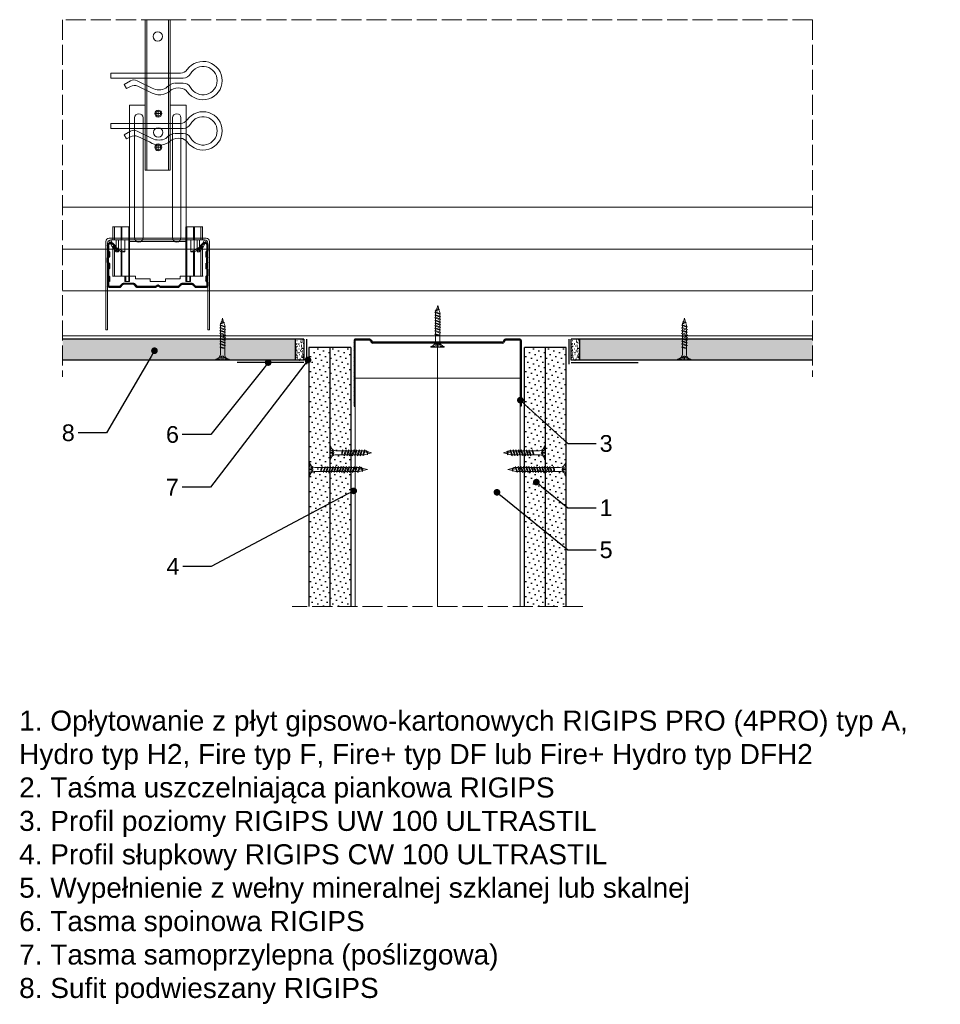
# Model space of a CAD drawing. Header units: millimetres. Extents: x -433 to 2665, y 556 to 2052.
# Tile 5 of 6: x 2113 to 2664, y 556 to 1146. Entities that reach past the tile are written whole.
import ezdxf
from ezdxf import colors
from ezdxf.entities.mleader import LeaderData, LeaderLine
from ezdxf.math import Vec2, Vec3

# ---------------------------------------------------------------- set-up
doc = ezdxf.new("R2010")
doc.units = ezdxf.units.MM
doc.linetypes.add('ACAD_ISO02W100', pattern=[15, 12, -3])
for name, color, linetype, lineweight in [('_ISOVER WELNA', 7, 'BATTING', 9), ('_RIGIPS AKCESORIA', 7, 'Continuous', 18), ('_RIGIPS G-K', 7, 'Continuous', 25), ('_RIGIPS PROFIL', 7, 'Continuous', 18), ('KRESKOWANIE', 7, 'Continuous', 9), ('PRZERYWANA', 7, 'ACAD_ISO02W100', 9)]:
    doc.layers.add(name, color=color, linetype=linetype, lineweight=lineweight)
doc.styles.get("Standard").update_dxf_attribs({"font": 'arial.ttf'})
doc.linetypes.add('BATTING', pattern='A,0.00254,-2.54,[134,ltypeshp.shx,S=2.54,R=0,X=-2.54,Y=0],-5.08,[134,ltypeshp.shx,S=2.54,R=180,X=2.54,Y=0],-2.54', length=10.16254)
pattern_1 = [(225, (59.5176, -61.4716), (1.122532, -3.367596), [0, -3.175])]
pattern_2 = [(225, (188.5176, -61.4716), (1.122532, -3.367596), [0, -3.175])]

# ---------------------------------------------------------------- blocks, each defined once
blk = doc.blocks.new('CD 60 ULTRASTIL')
h = blk.add_hatch()
h.set_pattern_fill('ANSI31', color=256, scale=0.3, style=0)
h.paths.add_polyline_path([(542.88, 684.5, -0.302776), (543.49, 684.5), (544.54, 683.79, 0.148069), (544.85, 683.7), (555.42, 683.7, 0.198912), (555.81, 683.86), (557.38, 685.44, -0.198912), (557.77, 685.6), (563.59, 685.6, -0.198912), (563.98, 685.44), (565.55, 683.86, 0.198912), (565.94, 683.7), (572.18, 683.7, 0.414214), (573.18, 684.7), (573.18, 686.74, 0.198912), (573.02, 687.12), (572.74, 687.4, -0.198912), (572.58, 687.79), (572.58, 689.87, -0.198912), (572.74, 690.26), (573.02, 690.54, 0.198912), (573.18, 690.93), (573.18, 694.47, 0.198912), (573.02, 694.86), (572.74, 695.14, -0.198912), (572.58, 695.53), (572.58, 697.61, -0.198912), (572.74, 698), (573.02, 698.28, 0.198912), (573.18, 698.67), (573.18, 701.47, 0.198912), (573.02, 701.86), (572.74, 702.14, -0.198912), (572.58, 702.53), (572.58, 704.61, -0.198912), (572.74, 705), (573.02, 705.28, 0.198912), (573.18, 705.67), (573.18, 708.9, 0.666128), (570.12, 710.18), (568.55, 708.63), (568.93, 708.24), (570.5, 709.79, -0.666128), (572.63, 708.9), (572.63, 705.9, -0.198912), (572.47, 705.51), (572.19, 705.23, 0.198912), (572.03, 704.84), (572.03, 702.3, 0.198912), (572.19, 701.91), (572.47, 701.63, -0.198912), (572.63, 701.25), (572.63, 698.9, -0.198912), (572.47, 698.51), (572.19, 698.23, 0.198912), (572.03, 697.84), (572.03, 695.3, 0.198912), (572.19, 694.91), (572.47, 694.63, -0.198912), (572.63, 694.25), (572.63, 691.16, -0.198912), (572.47, 690.77), (572.19, 690.49, 0.198912), (572.03, 690.1), (572.03, 687.56, 0.198912), (572.19, 687.17), (572.47, 686.9, -0.198912), (572.63, 686.51), (572.63, 684.7, -0.414214), (572.18, 684.25), (566.17, 684.25, -0.198912), (565.78, 684.41), (564.2, 685.99, 0.198912), (563.82, 686.15), (557.55, 686.15, 0.198912), (557.16, 685.99), (555.58, 684.41, -0.198912), (555.19, 684.25), (545.01, 684.25, -0.148069), (544.71, 684.34), (543.49, 685.16, 0.302776), (542.88, 685.16), (541.65, 684.34, -0.148069), (541.35, 684.25), (531.17, 684.25, -0.198912), (530.78, 684.41), (529.2, 685.99, 0.198912), (528.82, 686.15), (522.55, 686.15, 0.198912), (522.16, 685.99), (520.58, 684.41, -0.198912), (520.19, 684.25), (514.18, 684.25, -0.414214), (513.73, 684.7), (513.73, 686.51, -0.198912), (513.89, 686.9), (514.17, 687.17, 0.198912), (514.33, 687.56), (514.33, 690.1, 0.198912), (514.17, 690.49), (513.89, 690.77, -0.198912), (513.73, 691.16), (513.73, 694.25, -0.198912), (513.89, 694.63), (514.17, 694.91, 0.198912), (514.33, 695.3), (514.33, 697.84, 0.198912), (514.17, 698.23), (513.89, 698.51, -0.198912), (513.73, 698.9), (513.73, 701.25, -0.198912), (513.89, 701.63), (514.17, 701.91, 0.198912), (514.33, 702.3), (514.33, 704.84, 0.198912), (514.17, 705.23), (513.89, 705.51, -0.198912), (513.73, 705.9), (513.73, 708.9, -0.666128), (515.86, 709.79), (517.43, 708.24), (517.81, 708.63), (516.25, 710.18, 0.666128), (513.18, 708.9), (513.18, 705.67, 0.198912), (513.34, 705.28), (513.62, 705, -0.198912), (513.78, 704.61), (513.78, 702.53, -0.198912), (513.62, 702.14), (513.34, 701.86, 0.198912), (513.18, 701.47), (513.18, 698.67, 0.198912), (513.34, 698.28), (513.62, 698, -0.198912), (513.78, 697.61), (513.78, 695.53, -0.198912), (513.62, 695.14), (513.34, 694.86, 0.198912), (513.18, 694.47), (513.18, 690.93, 0.198912), (513.34, 690.54), (513.62, 690.26, -0.198912), (513.78, 689.87), (513.78, 687.79, -0.198912), (513.62, 687.4), (513.34, 687.12, 0.198912), (513.18, 686.74), (513.18, 684.7, 0.414214), (514.18, 683.7), (520.42, 683.7, 0.198912), (520.81, 683.86), (522.38, 685.44, -0.198912), (522.77, 685.6), (528.59, 685.6, -0.198912), (528.98, 685.44), (530.55, 683.86, 0.198912), (530.94, 683.7), (541.51, 683.7, 0.148069), (541.82, 683.79)])
for p, q in [((513.18, 708.9), (513.18, 705.67)), ((513.73, 708.9), (513.73, 705.9)), ((515.86, 709.79), (517.43, 708.24)), ((516.25, 710.18), (517.81, 708.63)), ((517.43, 708.24), (517.81, 708.63)), ((570.12, 710.18), (568.55, 708.63)), ((568.93, 708.24), (568.55, 708.63)), ((570.5, 709.79), (568.93, 708.24)), ((572.63, 708.9), (572.63, 705.9)), ((573.18, 708.9), (573.18, 705.67)), ((513.18, 698.67), (513.18, 701.47)), ((513.34, 705.28), (513.62, 705)), ((513.34, 701.86), (513.62, 702.14)), ((513.78, 704.61), (513.78, 702.53)), ((513.89, 705.51), (514.17, 705.23)), ((513.89, 701.63), (514.17, 701.91)), ((514.33, 704.84), (514.33, 702.3)), ((572.03, 704.84), (572.03, 702.3)), ((572.47, 705.51), (572.19, 705.23)), ((572.47, 701.63), (572.19, 701.91)), ((572.58, 704.61), (572.58, 702.53)), ((573.02, 705.28), (572.74, 705)), ((573.02, 701.86), (572.74, 702.14)), ((573.18, 698.67), (573.18, 701.47)), ((513.34, 698.28), (513.62, 698)), ((513.73, 698.9), (513.73, 701.25)), ((513.78, 697.61), (513.78, 695.53)), ((513.89, 698.51), (514.17, 698.23)), ((514.33, 697.84), (514.33, 695.3)), ((572.03, 697.84), (572.03, 695.3)), ((572.47, 698.51), (572.19, 698.23)), ((572.58, 697.61), (572.58, 695.53)), ((572.63, 698.9), (572.63, 701.25)), ((573.02, 698.28), (572.74, 698)), ((513.18, 694.47), (513.18, 690.93)), ((513.34, 694.86), (513.62, 695.14)), ((513.34, 690.54), (513.62, 690.26)), ((513.73, 694.25), (513.73, 691.16)), ((513.78, 689.87), (513.78, 687.79)), ((513.89, 694.63), (514.17, 694.91)), ((513.89, 690.77), (514.17, 690.49)), ((514.33, 690.1), (514.33, 687.56)), ((572.03, 690.1), (572.03, 687.56)), ((572.47, 694.63), (572.19, 694.91)), ((572.47, 690.77), (572.19, 690.49)), ((572.58, 689.87), (572.58, 687.79)), ((572.63, 694.25), (572.63, 691.16)), ((573.02, 694.86), (572.74, 695.14)), ((573.02, 690.54), (572.74, 690.26)), ((573.18, 694.47), (573.18, 690.93)), ((513.18, 686.74), (513.18, 684.7)), ((513.34, 687.12), (513.62, 687.4)), ((513.73, 686.51), (513.73, 684.7)), ((513.89, 686.9), (514.17, 687.17)), ((514.18, 684.25), (520.19, 684.25)), ((520.58, 684.41), (522.16, 685.99)), ((520.81, 683.86), (522.38, 685.44)), ((522.55, 686.15), (528.82, 686.15)), ((528.59, 685.6), (522.77, 685.6)), ((530.55, 683.86), (528.98, 685.44)), ((530.78, 684.41), (529.2, 685.99)), ((531.17, 684.25), (541.35, 684.25)), ((541.65, 684.34), (542.88, 685.16)), ((541.82, 683.79), (542.88, 684.5)), ((544.71, 684.34), (543.49, 685.16)), ((544.54, 683.79), (543.49, 684.5)), ((545.01, 684.25), (555.19, 684.25)), ((555.58, 684.41), (557.16, 685.99)), ((555.81, 683.86), (557.38, 685.44)), ((557.55, 686.15), (563.82, 686.15)), ((557.77, 685.6), (563.59, 685.6)), ((565.55, 683.86), (563.98, 685.44)), ((565.78, 684.41), (564.2, 685.99)), ((566.17, 684.25), (572.18, 684.25)), ((572.47, 686.9), (572.19, 687.17)), ((572.63, 686.51), (572.63, 684.7)), ((573.02, 687.12), (572.74, 687.4)), ((573.18, 686.74), (573.18, 684.7)), ((514.18, 683.7), (520.42, 683.7)), ((530.94, 683.7), (541.51, 683.7)), ((544.85, 683.7), (555.42, 683.7)), ((565.94, 683.7), (572.18, 683.7))]:
    blk.add_line(p, q)
for centre, radius, start, end in [((514.98, 708.9), 1.8, 45.32514, 180), ((514.98, 708.9), 1.25, 45.32514, 180), ((571.38, 708.9), 1.8, 360, 134.67486), ((571.38, 708.9), 1.25, 360, 134.67486), ((513.73, 705.67), 0.55, 180, 225), ((513.73, 701.47), 0.55, 135, 180), ((513.23, 704.61), 0.55, 0, 45), ((513.23, 702.53), 0.55, 315, 0), ((514.28, 705.9), 0.55, 180, 225), ((514.28, 701.25), 0.55, 135, 180), ((513.78, 704.84), 0.55, 0, 45), ((513.78, 702.3), 0.55, 315, 0), ((572.58, 704.84), 0.55, 135, 180), ((572.58, 702.3), 0.55, 180, 225), ((572.08, 705.9), 0.55, 315, 0), ((572.08, 701.25), 0.55, 0, 45), ((573.13, 704.61), 0.55, 135, 180), ((573.13, 702.53), 0.55, 180, 225), ((572.63, 705.67), 0.55, 315, 0), ((572.63, 701.47), 0.55, 0, 45), ((513.73, 698.67), 0.55, 180, 225), ((513.23, 697.61), 0.55, 360, 45), ((514.28, 698.9), 0.55, 180, 225), ((513.78, 697.84), 0.55, 0, 45), ((572.58, 697.84), 0.55, 135, 180), ((572.08, 698.9), 0.55, 315, 0), ((573.13, 697.61), 0.55, 135, 180), ((572.63, 698.67), 0.55, 315, 0), ((513.73, 694.47), 0.55, 135, 180), ((513.73, 690.93), 0.55, 180, 225), ((513.23, 695.53), 0.55, 315, 0), ((513.23, 689.87), 0.55, 0, 45), ((514.28, 694.25), 0.55, 135, 180), ((514.28, 691.16), 0.55, 180, 225), ((513.78, 695.3), 0.55, 315, 0), ((513.78, 690.1), 0.55, 360, 45), ((572.58, 695.3), 0.55, 180, 225), ((572.58, 690.1), 0.55, 135, 180), ((572.08, 694.25), 0.55, 0, 45), ((572.08, 691.16), 0.55, 315, 0), ((573.13, 695.53), 0.55, 180, 225), ((573.13, 689.87), 0.55, 135, 180), ((572.63, 694.47), 0.55, 0, 45), ((572.63, 690.93), 0.55, 315, 0), ((513.73, 686.74), 0.55, 135, 180), ((514.18, 684.7), 1, 180, 270), ((513.23, 687.79), 0.55, 315, 0), ((514.28, 686.51), 0.55, 135, 180), ((514.18, 684.7), 0.45, 180, 270), ((513.78, 687.56), 0.55, 315, 360), ((520.19, 684.8), 0.55, 270, 315), ((520.42, 684.25), 0.55, 270, 315), ((522.55, 685.6), 0.55, 90, 135), ((522.77, 685.05), 0.55, 90, 135), ((528.59, 685.05), 0.55, 45, 90), ((528.82, 685.6), 0.55, 45, 90), ((530.94, 684.25), 0.55, 225, 270), ((531.17, 684.8), 0.55, 225, 270), ((541.35, 684.8), 0.55, 270, 303.69007), ((541.51, 684.25), 0.55, 270, 303.69007), ((543.18, 684.7), 0.55, 56.30993, 123.69007), ((543.18, 684.04), 0.55, 56.30993, 123.69007), ((544.85, 684.25), 0.55, 236.30993, 270), ((545.01, 684.8), 0.55, 236.30993, 270), ((555.19, 684.8), 0.55, 270, 315), ((555.42, 684.25), 0.55, 270, 315), ((557.55, 685.6), 0.55, 90, 135), ((557.77, 685.05), 0.55, 90, 135), ((563.59, 685.05), 0.55, 45, 90), ((563.82, 685.6), 0.55, 45, 90), ((565.94, 684.25), 0.55, 225, 270), ((566.17, 684.8), 0.55, 225, 270), ((572.58, 687.56), 0.55, 180, 225), ((572.18, 684.7), 1, 270, 0), ((572.18, 684.7), 1, 270, 360), ((572.18, 684.7), 0.45, 270, 360), ((572.08, 686.51), 0.55, 360, 45), ((573.13, 687.79), 0.55, 180, 225), ((572.63, 686.74), 0.55, 360, 45)]:
    blk.add_arc(centre, radius, start, end)
blk = doc.blocks.new('wieszak noniuszowy widok')
for p, q in [((367.75, 93.63), (382.75, 93.63)), ((367.75, 3.63), (367.75, 93.63)), ((368.75, 3.63), (368.75, 93.63)), ((381.75, 3.63), (381.75, 93.63)), ((382.75, 3.63), (382.75, 93.63)), ((367.75, 42.47), (358.34, 42.47)), ((358.34, -30.29), (358.34, 42.47)), ((392.15, 42.47), (382.75, 42.47)), ((392.15, 42.47), (392.15, -30.29)), ((392.15, 42.47), (392.15, -30.29)), ((372.87, 37.38), (376.99, 37.38)), ((374.93, 39.42), (374.93, 35.32)), ((361.34, -36.95), (361.34, 34.79)), ((361.34, 34.79), (361.34, -36.95)), ((366.47, 34.79), (366.47, -36.95)), ((366.47, -36.95), (366.47, 34.79)), ((384.02, -36.95), (384.02, 34.79)), ((384.02, 34.79), (384.02, -36.95)), ((389.14, 34.79), (389.14, -36.95)), ((389.14, 34.79), (389.14, -36.95)), ((374.93, 19.27), (374.93, 15.17)), ((372.87, 17.23), (376.99, 17.23)), ((367.75, 3.63), (382.75, 3.63)), ((348.22, -30.29), (358.37, -30.29)), ((348.44, -30.29), (348.44, -38.17)), ((349.43, -30.29), (349.43, -38.17)), ((353.28, -30.29), (353.28, -38.17)), ((353.8, -30.29), (353.8, -38.17)), ((357.85, -30.29), (357.85, -63.08)), ((358.37, -30.29), (358.37, -63.08)), ((392.13, -30.29), (392.13, -63.08)), ((392.15, -30.29), (392.15, -60.01)), ((392.15, -30.29), (392.15, -60.01)), ((402.37, -30.29), (392.16, -30.29)), ((392.64, -30.29), (392.64, -63.08)), ((396.7, -30.29), (396.7, -38.17)), ((397.21, -30.29), (397.21, -38.17)), ((401.07, -30.29), (401.07, -38.17)), ((402.06, -30.29), (402.06, -38.17)), ((348.13, -38.17), (355.47, -38.17)), ((350.32, -38.17), (350.32, -45.34)), ((351.68, -45.34), (351.68, -38.17)), ((353.44, -45.34), (353.44, -38.17)), ((355.47, -38.17), (355.47, -45.34)), ((395.03, -45.34), (395.03, -38.17)), ((395.03, -38.17), (402.39, -38.17)), ((397.05, -38.17), (397.05, -45.34)), ((398.82, -38.17), (398.82, -45.34)), ((400.18, -45.34), (400.18, -38.17)), ((348.11, -42.32), (348.14, -42.29)), ((348.11, -42.37), (348.11, -42.32)), ((348.12, -42.43), (348.11, -42.37)), ((348.15, -42.51), (348.12, -42.43)), ((348.14, -42.29), (348.17, -42.28)), ((348.19, -42.61), (348.15, -42.51)), ((348.17, -42.28), (348.23, -42.28)), ((349.22, -42.28), (348.19, -42.28)), ((348.26, -42.72), (348.19, -42.61)), ((348.23, -42.28), (348.31, -42.3)), ((348.34, -42.84), (348.26, -42.72)), ((348.31, -42.3), (348.41, -42.34)), ((348.45, -43), (348.34, -42.84)), ((348.41, -42.34), (348.53, -42.39)), ((348.44, -42.99), (348.44, -60.01)), ((348.58, -43.18), (348.45, -43)), ((349.57, -43.07), (348.5, -43.07)), ((348.53, -42.39), (348.66, -42.46)), ((348.72, -43.37), (348.58, -43.18)), ((348.66, -42.46), (348.81, -42.54)), ((348.89, -43.59), (348.72, -43.37)), ((348.81, -42.54), (348.96, -42.63)), ((349.08, -43.83), (348.89, -43.59)), ((348.96, -42.63), (349.14, -42.73)), ((349.28, -44.08), (349.08, -43.83)), ((349.15, -42.29), (349.13, -42.32)), ((349.13, -42.32), (349.13, -42.36)), ((349.13, -42.36), (349.14, -42.41)), ((349.14, -42.41), (349.16, -42.47)), ((349.14, -42.73), (349.38, -42.88)), ((349.18, -42.28), (349.15, -42.29)), ((349.16, -42.47), (349.19, -42.54)), ((349.22, -42.28), (349.18, -42.28)), ((349.19, -42.54), (349.24, -42.62)), ((349.28, -42.28), (349.22, -42.28)), ((349.24, -42.62), (349.3, -42.71)), ((349.34, -42.29), (349.28, -42.28)), ((349.49, -44.34), (349.28, -44.08)), ((349.3, -42.71), (349.44, -42.91)), ((349.43, -42.32), (349.34, -42.29)), ((349.38, -42.88), (349.66, -43.05)), ((349.52, -42.35), (349.43, -42.32)), ((349.43, -42.9), (349.43, -60.01)), ((349.44, -42.91), (349.55, -43.05)), ((349.72, -44.62), (349.49, -44.34)), ((349.62, -42.4), (349.52, -42.35)), ((349.55, -43.05), (349.68, -43.2)), ((349.74, -42.46), (349.62, -42.4)), ((349.66, -43.05), (349.96, -43.25)), ((350.92, -43.07), (349.68, -43.07)), ((349.68, -43.2), (349.82, -43.37)), ((350.01, -44.98), (349.72, -44.62)), ((349.88, -42.52), (349.74, -42.46)), ((349.82, -43.37), (349.98, -43.56)), ((350.03, -42.6), (349.88, -42.52)), ((349.96, -43.25), (350.28, -43.46)), ((349.98, -43.56), (350.15, -43.76)), ((350.32, -45.34), (350.01, -44.98)), ((350.2, -42.69), (350.03, -42.6)), ((350.15, -43.76), (350.34, -43.96)), ((350.38, -42.79), (350.2, -42.69)), ((350.28, -43.46), (350.63, -43.68)), ((351.68, -45.34), (350.32, -45.34)), ((350.34, -43.96), (350.54, -44.17)), ((350.58, -42.89), (350.38, -42.79)), ((350.54, -44.17), (350.75, -44.4)), ((350.78, -43), (350.58, -42.89)), ((350.63, -43.68), (350.99, -43.91)), ((350.75, -44.4), (350.97, -44.63)), ((351, -43.12), (350.78, -43)), ((350.97, -44.63), (351.19, -44.86)), ((350.99, -43.91), (351.36, -44.14)), ((351.23, -43.25), (351, -43.12)), ((351.19, -44.86), (351.43, -45.11)), ((351.48, -43.37), (351.23, -43.25)), ((351.36, -44.14), (351.74, -44.37)), ((351.43, -45.11), (351.68, -45.34)), ((351.99, -43.64), (351.48, -43.37)), ((351.74, -44.37), (352.07, -44.57)), ((352.52, -43.92), (351.99, -43.64)), ((352.07, -44.57), (352.41, -44.78)), ((352.41, -44.78), (352.77, -44.98)), ((353.08, -44.19), (352.52, -43.92)), ((352.77, -44.98), (353.14, -45.18)), ((353.43, -44.35), (353.08, -44.19)), ((353.14, -45.18), (353.28, -45.26)), ((353.28, -45.26), (353.36, -45.3)), ((353.28, -45.26), (353.28, -60.01)), ((353.36, -45.3), (353.44, -45.34)), ((353.8, -44.52), (353.43, -44.35)), ((355.47, -45.34), (353.44, -45.34)), ((354.66, -44.92), (353.8, -44.52)), ((353.8, -44.52), (353.8, -60.01)), ((355.47, -45.34), (354.66, -44.92)), ((395.84, -44.92), (395.03, -45.34)), ((395.03, -45.34), (397.05, -45.34)), ((396.7, -44.52), (395.84, -44.92)), ((397.07, -44.35), (396.7, -44.52)), ((396.7, -44.52), (396.7, -60.01)), ((397.05, -45.34), (397.13, -45.3)), ((397.42, -44.19), (397.07, -44.35)), ((397.13, -45.3), (397.21, -45.26)), ((397.21, -45.26), (397.36, -45.18)), ((397.21, -45.26), (397.21, -60.01)), ((397.36, -45.18), (397.73, -44.98)), ((397.98, -43.92), (397.42, -44.19)), ((397.73, -44.98), (398.09, -44.78)), ((398.51, -43.64), (397.98, -43.92)), ((398.09, -44.78), (398.43, -44.57)), ((398.43, -44.57), (398.76, -44.37)), ((399.02, -43.37), (398.51, -43.64)), ((398.76, -44.37), (399.13, -44.14)), ((398.82, -45.34), (399.07, -45.11)), ((398.82, -45.34), (400.18, -45.34)), ((399.26, -43.25), (399.02, -43.37)), ((399.07, -45.11), (399.3, -44.86)), ((399.13, -44.14), (399.51, -43.91)), ((399.49, -43.12), (399.26, -43.25)), ((399.3, -44.86), (399.53, -44.63)), ((399.71, -43), (399.49, -43.12)), ((399.51, -43.91), (399.87, -43.68)), ((399.53, -44.63), (399.74, -44.4)), ((399.58, -43.07), (400.82, -43.07)), ((399.92, -42.89), (399.71, -43)), ((399.74, -44.4), (399.96, -44.17)), ((399.87, -43.68), (400.21, -43.46)), ((400.12, -42.79), (399.92, -42.89)), ((399.96, -44.17), (400.16, -43.96)), ((400.3, -42.69), (400.12, -42.79)), ((400.16, -43.96), (400.35, -43.76)), ((400.49, -44.98), (400.18, -45.34)), ((400.21, -43.46), (400.54, -43.25)), ((400.46, -42.6), (400.3, -42.69)), ((400.35, -43.76), (400.52, -43.56)), ((400.62, -42.52), (400.46, -42.6)), ((400.78, -44.62), (400.49, -44.98)), ((400.52, -43.56), (400.68, -43.37)), ((400.54, -43.25), (400.84, -43.05)), ((400.76, -42.46), (400.62, -42.52)), ((400.68, -43.37), (400.82, -43.2)), ((400.88, -42.4), (400.76, -42.46)), ((401.01, -44.34), (400.78, -44.62)), ((400.82, -43.2), (400.95, -43.05)), ((400.84, -43.05), (401.12, -42.88)), ((400.98, -42.35), (400.88, -42.4)), ((400.93, -43.07), (402, -43.07)), ((400.95, -43.05), (401.06, -42.91)), ((401.07, -42.32), (400.98, -42.35)), ((401.22, -44.08), (401.01, -44.34)), ((401.06, -42.91), (401.2, -42.71)), ((401.15, -42.29), (401.07, -42.32)), ((401.07, -42.9), (401.07, -60.01)), ((401.12, -42.88), (401.36, -42.73)), ((401.22, -42.28), (401.15, -42.29)), ((401.2, -42.71), (401.26, -42.62)), ((401.27, -42.28), (401.22, -42.28)), ((401.42, -43.83), (401.22, -44.08)), ((401.26, -42.62), (401.3, -42.54)), ((401.32, -42.28), (401.27, -42.28)), ((401.27, -42.28), (402.31, -42.28)), ((401.3, -42.54), (401.34, -42.47)), ((401.35, -42.29), (401.32, -42.28)), ((401.34, -42.47), (401.36, -42.41)), ((401.36, -42.32), (401.35, -42.29)), ((401.37, -42.36), (401.36, -42.32)), ((401.36, -42.41), (401.37, -42.36)), ((401.36, -42.73), (401.54, -42.63)), ((401.61, -43.59), (401.42, -43.83)), ((401.54, -42.63), (401.69, -42.54)), ((401.77, -43.37), (401.61, -43.59)), ((401.69, -42.54), (401.84, -42.46)), ((401.92, -43.18), (401.77, -43.37)), ((401.84, -42.46), (401.97, -42.39)), ((402.05, -43), (401.92, -43.18)), ((401.97, -42.39), (402.09, -42.34)), ((402.16, -42.84), (402.05, -43)), ((402.06, -42.99), (402.06, -60.01)), ((402.09, -42.34), (402.18, -42.3)), ((402.24, -42.72), (402.16, -42.84)), ((402.18, -42.3), (402.26, -42.28)), ((402.3, -42.61), (402.24, -42.72)), ((402.26, -42.28), (402.33, -42.28)), ((402.35, -42.51), (402.3, -42.61)), ((402.33, -42.28), (402.36, -42.29)), ((402.38, -42.43), (402.35, -42.51)), ((402.36, -42.29), (402.39, -42.32)), ((402.39, -42.37), (402.38, -42.43)), ((402.39, -42.32), (402.39, -42.37)), ((348.11, -60.01), (361.93, -60.01)), ((355.57, -63.08), (355.57, -60.01)), ((357.85, -63.08), (355.57, -63.08)), ((356.08, -63.08), (355.57, -63.08)), ((356.08, -60.01), (356.08, -63.08)), ((356.08, -63.08), (358.37, -63.08)), ((358.37, -63.08), (357.85, -63.08)), ((361.93, -60.01), (361.93, -61.55)), ((361.93, -60.01), (361.93, -61.55)), ((370.64, -61.55), (361.93, -61.55)), ((370.64, -61.55), (370.64, -63.08)), ((370.64, -61.55), (370.64, -63.08)), ((379.86, -63.08), (370.64, -63.08)), ((370.64, -63.08), (379.86, -63.08)), ((388.57, -61.55), (379.86, -61.55)), ((379.86, -61.55), (379.86, -63.08)), ((379.86, -61.55), (379.86, -63.08)), ((388.57, -60.01), (388.57, -61.55)), ((402.39, -60.01), (388.57, -60.01)), ((388.57, -60.01), (388.57, -61.55)), ((392.13, -63.08), (394.42, -63.08)), ((392.64, -63.08), (392.13, -63.08)), ((394.93, -63.08), (392.64, -63.08)), ((394.42, -63.08), (394.42, -60.01)), ((394.93, -63.08), (394.42, -63.08)), ((394.93, -60.01), (394.93, -63.08))]:
    blk.add_line(p, q)
for centre, radius in [((375.25, 83.63), 2.81), ((374.93, 37.38), 2.06), ((374.93, 37.38), 1.46), ((374.93, 26.11), 2.81), ((374.93, 17.23), 2.06), ((374.93, 17.23), 1.46)]:
    blk.add_circle(centre, radius)
for centre, start, end in [((363.91, 34.79), 0, 180), ((386.58, 34.79), 0, 180), ((363.91, -36.95), 180, 0), ((386.58, -36.95), 180, 0)]:
    blk.add_arc(centre, 2.56, start, end)
blk = doc.blocks.new('klamra')
at = {"layer": '_RIGIPS AKCESORIA'}
for p, q in [((6828.19, 2764.92), (6828.19, 2806.53)), ((6831.19, 2764.92), (6831.19, 2808.19)), ((6834.19, 2802.92), (6834.19, 2808.19)), ((6832.87, 2780.55), (6837.19, 2789.57)), ((6839.31, 2788.09), (6836.06, 2780.95)), ((6832.86, 2776.63), (6835, 2772.92)), ((6836.19, 2776.54), (6837.38, 2774.29)), ((6835, 2772.92), (6837.38, 2774.29)), ((6831.19, 2764.92), (6828.19, 2764.92))]:
    blk.add_line(p, q, dxfattribs=at)
for centre, radius, start, end in [((6832.69, 2820.02), 11.5, 305.1527, 234.8473), ((6832.69, 2820.02), 8.5, 298.7822, 241.2178), ((6826.19, 2808.19), 5, 0, 61.2178), ((6839.19, 2808.19), 5, 118.7822, 180), ((6823.19, 2806.53), 5, 0, 54.8473), ((6845.23, 2805.18), 8.16, 170.44363, 210.28469), ((6842.19, 2806.53), 5, 125.1527, 180), ((6843.93, 2805.32), 10.09, 195.26529, 228.13081), ((6831.19, 2793.92), 10, 324.31316, 45.573), ((6829.23, 2793.69), 8.97, 332.63871, 27.36129), ((6835.87, 2778.58), 3.59, 146.84138, 212.97155), ((6840.61, 2778.88), 5, 155.51094, 207.86223)]:
    blk.add_arc(centre, radius, start, end, dxfattribs=at)
blk = doc.blocks.new('TN 25')
at = {"layer": '_RIGIPS AKCESORIA'}
for p, q in [((0, -0.84), (0, 7.16)), ((0, 7.16), (0.46, 7.16)), ((0.46, 7.16), (0.46, 4.78)), ((0.46, 4.78), (0, 4.78)), ((0, 3.5), (1.77, 3.5)), ((0, 2.83), (1.77, 2.83)), ((0.46, 1.64), (0, 1.64)), ((0.46, -0.84), (0.46, 1.64)), ((1.77, 3.5), (1.77, 4.2)), ((1.77, 2.83), (1.77, 2.18)), ((3.02, 4.46), (8.47, 4.46)), ((7.49, 2.01), (3.55, 2.01)), ((7.12, 4.46), (7.12, 3.18)), ((8.03, 2.01), (7.12, 4.46)), ((7.12, 3.18), (7.65, 1.53)), ((7.65, 1.53), (8.03, 2.01)), ((9.41, 2.01), (8.03, 2.01)), ((8.47, 4.46), (8.79, 5)), ((9.61, 1.51), (8.47, 4.46)), ((8.79, 5), (9.93, 2.01)), ((9, 4.46), (10.1, 4.46)), ((9.93, 2.01), (9.61, 1.51)), ((11.04, 2.01), (9.93, 2.01)), ((10.1, 4.46), (10.41, 5)), ((11.23, 1.51), (10.1, 4.46)), ((10.41, 5), (11.56, 2.01)), ((10.62, 4.46), (11.67, 4.46)), ((11.56, 2.01), (11.23, 1.51)), ((12.61, 2.01), (11.56, 2.01)), ((11.67, 4.46), (11.99, 5)), ((12.81, 1.51), (11.67, 4.46)), ((11.99, 5), (13.14, 2.01)), ((12.2, 4.46), (13.21, 4.46)), ((13.14, 2.01), (12.81, 1.51)), ((14.15, 2.01), (13.14, 2.01)), ((13.21, 4.46), (13.52, 5)), ((14.34, 1.51), (13.21, 4.46)), ((13.52, 5), (14.67, 2.01)), ((13.73, 4.46), (14.8, 4.46)), ((14.67, 2.01), (14.34, 1.51)), ((15.74, 2.01), (14.67, 2.01)), ((14.8, 4.46), (15.12, 5)), ((15.94, 1.51), (14.8, 4.46)), ((15.12, 5), (16.26, 2.01)), ((15.33, 4.46), (16.42, 4.46)), ((16.26, 2.01), (15.94, 1.51)), ((17.36, 2.01), (16.26, 2.01)), ((16.42, 4.46), (16.73, 5)), ((17.55, 1.51), (16.42, 4.46)), ((16.73, 5), (17.88, 2.01)), ((16.94, 4.46), (17.99, 4.46)), ((17.88, 2.01), (17.55, 1.51)), ((18.93, 2.01), (17.88, 2.01)), ((17.99, 4.46), (18.31, 5)), ((19.13, 1.51), (17.99, 4.46)), ((18.31, 5), (19.45, 2.01)), ((18.52, 4.46), (19.68, 4.46)), ((19.45, 2.01), (19.13, 1.51)), ((19.45, 2.01), (20.62, 2.01)), ((19.68, 4.46), (20, 5)), ((20.82, 1.51), (19.68, 4.46)), ((20, 5), (21.14, 2.01)), ((20.21, 4.46), (20.7, 4.46)), ((20.7, 4.46), (22.28, 3.98)), ((21.14, 2.01), (20.82, 1.51)), ((21.14, 2.01), (21.81, 2.12)), ((21.85, 1.83), (21.67, 3.28)), ((21.67, 3.28), (22.14, 2.4)), ((22.14, 2.4), (21.85, 1.83)), ((22.7, 2.36), (22.14, 2.4)), ((22.28, 3.98), (22.56, 4.37)), ((22.7, 2.36), (22.28, 3.98)), ((22.56, 4.37), (23.03, 2.71)), ((23.03, 2.71), (22.7, 2.36)), ((22.71, 3.85), (25, 3.24)), ((25, 3.24), (23.03, 2.71)), ((0, -0.84), (0.46, -0.84))]:
    blk.add_line(p, q, dxfattribs=at)
for centre, major_axis, ratio, start_param, end_param in [((3.09, 7.67), (0.17, 3.2), 0.826134, 1.773653, 3.180586), ((-0.04, 0.9), (0, 3.93), 0.848176, -0.720942, -0.151112), ((3.37, -1.57), (0.28, 3.57), 0.832181, 0.035984, 1.430787), ((-2.73, 15.91), (0, 14.76), 0.848176, 3.399396, 3.475072), ((0.59, 4.62), (0, 2.81), 0.848176, 3.475072, 3.862535), ((1.66, 3.18), (0, 0.895), 0.848176, -1.552777, -0.720942), ((1.66, 3.18), (0, 0.895), 0.848176, 3.862535, 4.730408)]:
    blk.add_ellipse(centre, major_axis=major_axis, ratio=ratio, start_param=start_param, end_param=end_param, dxfattribs=at)
blk = doc.blocks.new('Lacznik krzyzowy (widok1)')
at = {"layer": '_RIGIPS AKCESORIA', "extrusion": (0, 0, -1)}
for p, q in [((0, 36.5), (0, 89.5)), ((1, 88.5), (1, 36.5)), ((2, 91.5), (60, 91.5)), ((2.08, 90.11), (3, 90.5)), ((3.61, 86.42), (2.08, 90.11)), ((3, 90.5), (4.53, 86.8)), ((14, 89.5, 30), (14, 90.5, 30)), ((48, 89.5, 30), (14, 89.5, 30)), ((48, 90.5, 30), (48, 89.5, 30)), ((57.47, 86.8), (59, 90.5)), ((59.92, 90.11), (58.39, 86.42)), ((59, 90.5), (59.92, 90.11)), ((61, 36.5), (61, 88.5)), ((62, 89.5), (62, 36.5)), ((4.53, 86.8), (3.61, 86.42)), ((58.39, 86.42), (57.47, 86.8)), ((1, 36.5), (0, 36.5)), ((62, 36.5), (61, 36.5))]:
    blk.add_line(p, q, dxfattribs=at)
at = {"layer": '_RIGIPS AKCESORIA'}
blk.add_line((59, 90.5), (3, 90.5), dxfattribs=at)
at = {"layer": '_RIGIPS AKCESORIA', "extrusion": (0, 0, -1)}
for centre, start, end in [((-2, 89.5), 0, 90), ((-3, 88.5), 0, 90), ((-3, 88.5), 0, 90), ((-59, 88.5), 90, 180), ((-59, 88.5), 90, 180), ((-60, 89.5), 90, 180)]:
    blk.add_arc(centre, 2, start, end, dxfattribs=at)
blk = doc.blocks.new('UW 100 ULTRASTIL')
h = blk.add_hatch()
h.set_pattern_fill('ANSI31', color=256, scale=0.5, style=0)
h.paths.add_polyline_path([(166.82, 2.35), (89.14, 2.35, 0.286951), (88.24, 1.79), (87.91, 1.11, -0.286951), (87.01, 0.55), (78.78, 0.55, -0.414214), (78.53, 0.8), (78.53, 40), (77.98, 40), (77.98, 0.8, 0.414214), (78.78, 0), (87.35, 0, 0.286951), (88.25, 0.56), (88.58, 1.24, -0.286951), (89.48, 1.8), (166.48, 1.8, -0.286951), (167.38, 1.24), (167.71, 0.56, 0.286951), (168.61, 0), (177.18, 0, 0.414214), (177.98, 0.8), (177.98, 40), (177.43, 40), (177.43, 0.8, -0.414214), (177.18, 0.55), (168.95, 0.55, -0.286951), (168.05, 1.11), (167.72, 1.79, 0.286951)])
for p, q in [((77.98, 0.8), (77.98, 40)), ((77.98, 40), (78.53, 40)), ((78.53, 0.8), (78.53, 40)), ((177.43, 0.8), (177.43, 40)), ((177.98, 40), (177.43, 40)), ((177.98, 0.8), (177.98, 40)), ((78.78, 0.55), (87.01, 0.55)), ((78.78, 0), (87.35, 0)), ((87.91, 1.11), (88.24, 1.79)), ((88.25, 0.56), (88.58, 1.24)), ((89.14, 2.35), (166.82, 2.35)), ((89.48, 1.8), (166.48, 1.8)), ((167.71, 0.56), (167.38, 1.24)), ((168.05, 1.11), (167.72, 1.79)), ((168.61, 0), (177.18, 0)), ((168.95, 0.55), (177.18, 0.55))]:
    blk.add_line(p, q)
for centre, radius, start, end in [((78.78, 0.8), 0.8, 180, 270), ((78.78, 0.8), 0.25, 180, 270), ((87.01, 1.55), 1, 270, 334.04349), ((87.35, 1), 1, 270, 334.04349), ((89.14, 1.35), 1, 90, 154.04349), ((89.48, 0.8), 1, 90, 154.04349), ((166.48, 0.8), 1, 25.95651, 90), ((166.82, 1.35), 1, 25.95651, 90), ((168.61, 1), 1, 205.95651, 270), ((168.95, 1.55), 1, 205.95651, 270), ((177.18, 0.8), 0.8, 270, 0), ((177.18, 0.8), 0.25, 270, 0)]:
    blk.add_arc(centre, radius, start, end)
blk = doc.blocks.new('TN 35')
at = {"layer": '_RIGIPS AKCESORIA'}
for p, q in [((0, -0.84), (0, 7.16)), ((0, 7.16), (0.46, 7.16)), ((0.46, 7.16), (0.46, 4.78)), ((0.46, 4.78), (0, 4.78)), ((0, 3.5), (1.77, 3.5)), ((0, 2.83), (1.77, 2.83)), ((0.46, 1.64), (0, 1.64)), ((0.46, -0.84), (0.46, 1.64)), ((1.77, 3.5), (1.77, 4.2)), ((1.77, 2.83), (1.77, 2.18)), ((3.02, 4.46), (8.47, 4.46)), ((7.49, 2.01), (3.55, 2.01)), ((7.12, 4.46), (7.12, 3.18)), ((8.03, 2.01), (7.12, 4.46)), ((7.12, 3.18), (7.65, 1.53)), ((7.65, 1.53), (8.03, 2.01)), ((9.41, 2.01), (8.03, 2.01)), ((8.47, 4.46), (8.79, 5)), ((9.61, 1.51), (8.47, 4.46)), ((8.79, 5), (9.93, 2.01)), ((9, 4.46), (10.1, 4.46)), ((9.93, 2.01), (9.61, 1.51)), ((11.04, 2.01), (9.93, 2.01)), ((10.1, 4.46), (10.41, 5)), ((11.23, 1.51), (10.1, 4.46)), ((10.41, 5), (11.56, 2.01)), ((10.62, 4.46), (11.67, 4.46)), ((11.56, 2.01), (11.23, 1.51)), ((12.61, 2.01), (11.56, 2.01)), ((11.67, 4.46), (11.99, 5)), ((12.81, 1.51), (11.67, 4.46)), ((11.99, 5), (13.14, 2.01)), ((12.2, 4.46), (13.21, 4.46)), ((13.14, 2.01), (12.81, 1.51)), ((14.15, 2.01), (13.14, 2.01)), ((13.21, 4.46), (13.52, 5)), ((14.34, 1.51), (13.21, 4.46)), ((13.52, 5), (14.67, 2.01)), ((13.73, 4.46), (14.8, 4.46)), ((14.67, 2.01), (14.34, 1.51)), ((15.74, 2.01), (14.67, 2.01)), ((14.8, 4.46), (15.12, 5)), ((15.94, 1.51), (14.8, 4.46)), ((15.12, 5), (16.26, 2.01)), ((15.33, 4.46), (16.42, 4.46)), ((16.26, 2.01), (15.94, 1.51)), ((17.36, 2.01), (16.26, 2.01)), ((16.42, 4.46), (16.73, 5)), ((17.55, 1.51), (16.42, 4.46)), ((16.73, 5), (17.88, 2.01)), ((16.94, 4.46), (17.99, 4.46)), ((17.88, 2.01), (17.55, 1.51)), ((18.93, 2.01), (17.84, 2.01)), ((17.99, 4.46), (18.31, 5)), ((19.13, 1.51), (17.99, 4.46)), ((18.31, 5), (19.45, 2.01)), ((18.52, 4.46), (19.57, 4.46)), ((19.45, 2.01), (19.13, 1.51)), ((20.51, 2.01), (19.41, 2.01)), ((19.57, 4.46), (19.88, 5)), ((20.7, 1.51), (19.57, 4.46)), ((19.88, 5), (21.03, 2.01)), ((20.09, 4.46), (21.14, 4.46)), ((21.03, 2.01), (20.7, 1.51)), ((22.08, 2.01), (20.99, 2.01)), ((21.14, 4.46), (21.46, 5)), ((22.28, 1.51), (21.14, 4.46)), ((21.46, 5), (22.6, 2.01)), ((21.67, 4.46), (22.72, 4.46)), ((22.6, 2.01), (22.28, 1.51)), ((23.66, 2.01), (22.56, 2.01)), ((22.72, 4.46), (23.03, 5)), ((23.85, 1.51), (22.72, 4.46)), ((23.03, 5), (24.18, 2.01)), ((23.24, 4.46), (24.29, 4.46)), ((24.18, 2.01), (23.85, 1.51)), ((25.23, 2.01), (24.14, 2.01)), ((24.29, 4.46), (24.61, 5)), ((25.43, 1.51), (24.29, 4.46)), ((24.61, 5), (25.75, 2.01)), ((24.81, 4.46), (25.87, 4.46)), ((25.75, 2.01), (25.43, 1.51)), ((26.81, 2.01), (25.71, 2.01)), ((25.87, 4.46), (26.18, 5)), ((27, 1.51), (25.87, 4.46)), ((26.18, 5), (27.33, 2.01)), ((26.39, 4.46), (27.44, 4.46)), ((27.33, 2.01), (27, 1.51)), ((28.38, 2.01), (27.33, 2.01)), ((27.44, 4.46), (27.76, 5)), ((28.58, 1.51), (27.44, 4.46)), ((27.76, 5), (28.9, 2.01)), ((27.96, 4.46), (29.13, 4.46)), ((28.9, 2.01), (28.58, 1.51)), ((28.9, 2.01), (30.07, 2.01)), ((29.13, 4.46), (29.45, 5)), ((30.27, 1.51), (29.13, 4.46)), ((29.45, 5), (30.59, 2.01)), ((29.65, 4.46), (30.15, 4.46)), ((30.15, 4.46), (31.73, 3.98)), ((30.59, 2.01), (30.27, 1.51)), ((30.59, 2.01), (31.26, 2.12)), ((31.3, 1.83), (31.12, 3.28)), ((31.12, 3.28), (31.59, 2.4)), ((31.59, 2.4), (31.3, 1.83)), ((32.15, 2.36), (31.59, 2.4)), ((31.73, 3.98), (32.01, 4.37)), ((32.15, 2.36), (31.73, 3.98)), ((32.01, 4.37), (32.48, 2.71)), ((32.48, 2.71), (32.15, 2.36)), ((32.16, 3.85), (35, 3.24)), ((35, 3.24), (32.48, 2.71)), ((0, -0.84), (0.46, -0.84))]:
    blk.add_line(p, q, dxfattribs=at)
for centre, major_axis, ratio, start_param, end_param in [((3.09, 7.67), (0.17, 3.2), 0.826134, 1.773653, 3.180586), ((-0.04, 0.9), (0, 3.93), 0.848176, -0.720942, -0.151112), ((3.37, -1.57), (0.28, 3.57), 0.832181, 0.035984, 1.430787), ((-2.73, 15.91), (0, 14.76), 0.848176, 3.399396, 3.475072), ((0.59, 4.62), (0, 2.81), 0.848176, 3.475072, 3.862535), ((1.66, 3.18), (0, 0.895), 0.848176, -1.552777, -0.720942), ((1.66, 3.18), (0, 0.895), 0.848176, 3.862535, 4.730408)]:
    blk.add_ellipse(centre, major_axis=major_axis, ratio=ratio, start_param=start_param, end_param=end_param, dxfattribs=at)
blk = doc.blocks.new('_Dot')
at = {"color": 0, "linetype": 'ByBlock', "lineweight": -2}
blk.add_line((-0.5, 0), (-1, 0), dxfattribs=at)
at = {"color": 0, "linetype": 'ByBlock', "const_width": 0.5}
blk.add_lwpolyline([(-0.25, 0, 1), (0.25, 0, 1)], format="xyb", close=True, dxfattribs=at)

msp = doc.modelspace()

# ---------------------------------------------------------------- hatches: boundary and pattern name
at = {"layer": '_RIGIPS G-K'}
h = msp.add_hatch(dxfattribs=at)
h.set_pattern_fill('AR-SAND', color=256, scale=0.05, angle=270, style=0)
h.set_pattern_definition([(307.5, (843.6638, 2604.8711), (2.4470662, 0.0800016), [0, -1.9304, 0, -2.159, 0, -2.06375]), (277.5, (843.6638, 2604.871), (3.5841255, -2.2476164), [0, -1.0414, 0, -1.7399, 0, -0.66675]), (237.5, (843.6638, 2606.4332), (0.007186, -3.9549619), [0, -0.635, 0, -2.286, 0, -2.9845]), (227.5, (843.6638, 2606.4332), (1.1146466, -3.817782), [0, -0.3175, 0, -1.4986, 0, -1.7145])])
h.paths.add_polyline_path([(2282.79, 942.1), (2282.79, 954.6), (2277.79, 954.6), (2277.79, 942.1)])
h = msp.add_hatch(dxfattribs=at)
h.set_pattern_fill('DOTS', color=256, scale=2, angle=225, style=0)
h.set_pattern_definition(pattern_1)
h.paths.add_polyline_path([(2298.29, 949.6), (2285.79, 949.6), (2285.79, 794.6), (2298.29, 794.6)])
h = msp.add_hatch(dxfattribs=at)
h.set_pattern_fill('DOTS', color=256, scale=2, angle=225, style=0)
h.set_pattern_definition(pattern_1)
h.paths.add_polyline_path([(2310.79, 949.6), (2298.29, 949.6), (2298.29, 794.6), (2310.79, 794.6)])
h = msp.add_hatch(dxfattribs=at)
h.set_pattern_fill('DOTS', color=256, scale=2, angle=225, style=0)
h.set_pattern_definition(pattern_2)
h.paths.add_polyline_path([(2427.29, 949.6), (2414.79, 949.6), (2414.79, 794.6), (2427.29, 794.6)])
h = msp.add_hatch(dxfattribs=at)
h.set_pattern_fill('DOTS', color=256, scale=2, angle=225, style=0)
h.set_pattern_definition(pattern_2)
h.paths.add_polyline_path([(2439.79, 949.6), (2427.29, 949.6), (2427.29, 794.6), (2439.79, 794.6)])
h = msp.add_hatch(dxfattribs=at)
h.set_pattern_fill('AR-SAND', color=256, scale=0.05, angle=270, style=0)
h.set_pattern_definition([(307.5, (1008.6638, 2604.8711), (2.4470662, 0.0800016), [0, -1.9304, 0, -2.159, 0, -2.06375]), (277.5, (1008.6638, 2604.871), (3.5841255, -2.2476164), [0, -1.0414, 0, -1.7399, 0, -0.66675]), (237.5, (1008.6638, 2606.4332), (0.007186, -3.9549619), [0, -0.635, 0, -2.286, 0, -2.9845]), (227.5, (1008.6638, 2606.4332), (1.1146466, -3.817782), [0, -0.3175, 0, -1.4986, 0, -1.7145])])
h.paths.add_polyline_path([(2447.79, 942.1), (2447.79, 954.6), (2442.79, 954.6), (2442.79, 942.1)])
at = {"layer": 'KRESKOWANIE'}
h = msp.add_hatch(dxfattribs=at)
h.set_pattern_fill('DOTS', color=256, scale=2, angle=225, style=0)
h.set_pattern_definition([(225, (1819.146, -799.8235), (1.122532, -3.367596), [0, -3.175])])
h.paths.add_polyline_path([(2277.79, 942.1), (2277.79, 954.6), (2138.29, 954.6), (2138.29, 942.1)])
h.paths.add_polyline_path([(2447.79, 954.6), (2447.79, 942.1), (2587.29, 942.1), (2587.29, 954.6)])

# ---------------------------------------------------------------- linework, layer by layer
at = {"layer": '_ISOVER WELNA', "ltscale": 2.4}
msp.add_line((2138.29, 1008.6), (2587.29, 1008.6), dxfattribs=at)
at = {"layer": '_ISOVER WELNA', "ltscale": 4.8}
msp.add_line((2362.79, 794.6), (2362.79, 952.25), dxfattribs=at)
at = {"layer": '_RIGIPS G-K'}
for p, q in [((2282.79, 954.6), (2138.29, 954.6)), ((2277.79, 942.1), (2277.79, 954.6)), ((2282.79, 954.6), (2282.79, 942.1)), ((2284.29, 954.6), (2284.29, 939.6)), ((2310.79, 949.6), (2285.79, 949.6)), ((2285.79, 949.6), (2285.79, 794.6)), ((2298.29, 949.6), (2298.29, 794.6)), ((2310.79, 949.6), (2310.79, 794.6)), ((2414.79, 794.6), (2414.79, 949.6)), ((2439.79, 949.6), (2414.79, 949.6)), ((2427.29, 794.6), (2427.29, 949.6)), ((2439.79, 794.6), (2439.79, 949.6)), ((2441.29, 954.6), (2441.29, 939.6)), ((2587.29, 954.6), (2442.79, 954.6)), ((2442.79, 942.1), (2442.79, 954.6)), ((2447.79, 954.6), (2447.79, 942.1)), ((2282.79, 942.1), (2138.29, 942.1)), ((2282.79, 940.6), (2242.79, 940.6)), ((2587.29, 942.1), (2442.79, 942.1)), ((2442.79, 940.6), (2482.79, 940.6))]:
    msp.add_line(p, q, dxfattribs=at)
at = {"layer": '_RIGIPS PROFIL'}
for p, q in [((2138.29, 1033.6), (2587.29, 1033.6)), ((2138.29, 983.6), (2587.29, 983.6)), ((2138.29, 956.6), (2587.29, 956.6))]:
    msp.add_line(p, q, dxfattribs=at)
at = {"layer": '_RIGIPS PROFIL', "lineweight": 9}
for p, q in [((2313.39, 931.2), (2412.19, 931.2)), ((2313.39, 794.6), (2313.39, 931.2)), ((2412.19, 794.6), (2412.19, 931.2))]:
    msp.add_line(p, q, dxfattribs=at)
at = {"layer": 'PRZERYWANA'}
for p, q in [((2138.29, 1145.88), (2138.29, 932.1)), ((2587.29, 1145.88), (2138.29, 1145.88)), ((2587.29, 1145.88), (2587.29, 932.1)), ((2449.79, 794.6), (2275.79, 794.6))]:
    msp.add_line(p, q, dxfattribs=at)

# ---------------------------------------------------------------- block references
at = {"color": 253, "rotation": 270}
for p in [(-597.65, 7942.1), (-597.65, 7912)]:
    msp.add_blockref('klamra', p, dxfattribs=at)
msp.add_blockref('Lacznik krzyzowy (widok1)', (2164.29, 923.63))
at = {"xscale": -1}
msp.add_blockref('CD 60 ULTRASTIL', (2738.47, 301.89), dxfattribs=at)
at = {"rotation": 180}
msp.add_blockref('UW 100 ULTRASTIL', (2490.77, 954.6), dxfattribs=at)
at = {"layer": '_RIGIPS AKCESORIA', "xscale": -1}
msp.add_blockref('wieszak noniuszowy widok', (2570.54, 1052.26), dxfattribs=at)
for name, p, rotation in [('TN 25', (2359.6, 949.83), 270), ('TN 25', (2230.89, 942.1), 270), ('TN 25', (2507.3, 942.1), 270), ('TN 25', (2298.29, 889.84), 180), ('TN 35', (2285.79, 879.84), 180)]:
    msp.add_blockref(name, p, dxfattribs=dict(at, rotation=rotation))
at = {"layer": '_RIGIPS AKCESORIA', "rotation": 180}
for name, p in [('TN 25', (2427.29, 889.84)), ('TN 35', (2439.79, 879.84))]:
    msp.add_blockref(name, p, dxfattribs=at)

# ---------------------------------------------------------------- texts
at = {"insert": (2112.33, 732.25), "char_height": 12, "width": 570.1524, "attachment_point": 1}
msp.add_mtext('1. Opłytowanie z płyt gipsowo-kartonowych RIGIPS PRO (4PRO) typ A, Hydro typ H2, Fire typ F, Fire+ typ DF lub Fire+ Hydro typ DFH2\\P2. Taśma uszczelniająca piankowa RIGIPS\\P3. Profil poziomy RIGIPS UW 100 ULTRASTIL\\P4. Profil słupkowy RIGIPS CW 100 ULTRASTIL\\P5. Wypełnienie z wełny mineralnej szklanej lub skalnej\\P6. Tasma spoinowa RIGIPS\\P7. Tasma samoprzylepna (poślizgowa)\\P8. Sufit podwieszany RIGIPS', dxfattribs=at)

# ---------------------------------------------------------------- leaders
at = {"layer": '_RIGIPS G-K'}
ml = msp.add_multileader_mtext('Standard', dxfattribs=at)
ml.set_content('8', color=256)
ml.set_leader_properties()
ml.set_arrow_properties(name='DOT')
ml.build(insert=Vec2(0, 0))
ml.multileader.update_dxf_attribs({"dogleg_length": 17})
ctx = ml.context
ctx.base_point, ctx.char_height, ctx.plane_origin = Vec3(2137.03, 898.52), 10, Vec3(2193.32, 947.7)
ctx.text_align_type = 2
notes = []
notes.append((ctx, [(0, (1, 1, 0), (2164.62, 898.52), (-1, 0), 17, [(0, [(2193.32, 947.7)], 0, [])])]))
ctx.mtext.insert, ctx.mtext.alignment, ctx.mtext.flow_direction = Vec3(2145.62, 903.6), 3, 5
ml = msp.add_multileader_mtext('Standard', dxfattribs=at)
ml.set_content('7', color=256)
ml.set_leader_properties()
ml.set_arrow_properties(name='DOT')
ml.build(insert=Vec2(0, 0))
ml.multileader.update_dxf_attribs({"dogleg_length": 17})
ctx = ml.context
ctx.base_point, ctx.char_height, ctx.plane_origin = Vec3(2199.37, 866.01), 10, Vec3(2285.21, 942.12)
ctx.text_align_type = 2
notes.append((ctx, [(0, (1, 1, 0), (2226.85, 866.01), (-1, 0), 17, [(0, [(2285.21, 942.12)], 0, [])])]))
ctx.mtext.insert, ctx.mtext.alignment, ctx.mtext.flow_direction = Vec3(2207.85, 871.01), 3, 5
ml = msp.add_multileader_mtext('Standard', dxfattribs=at)
ml.set_content('6', color=256)
ml.set_leader_properties()
ml.set_arrow_properties(name='DOT')
ml.build(insert=Vec2(0, 0))
ml.multileader.update_dxf_attribs({"dogleg_length": 17})
ctx = ml.context
ctx.base_point, ctx.char_height, ctx.plane_origin = Vec3(2199.37, 897.51), 10, Vec3(2261.39, 940.62)
ctx.text_align_type = 2
notes.append((ctx, [(0, (1, 1, 0), (2226.98, 897.51), (-1, 0), 17, [(0, [(2261.39, 940.62)], 0, [])])]))
ctx.mtext.insert, ctx.mtext.alignment, ctx.mtext.flow_direction = Vec3(2207.98, 902.59), 3, 5
ml = msp.add_multileader_mtext('Standard', dxfattribs=at)
ml.set_content('3', color=256)
ml.set_leader_properties()
ml.set_arrow_properties(name='DOT')
ml.build(insert=Vec2(0, 0))
ml.multileader.update_dxf_attribs({"dogleg_length": 17})
ctx = ml.context
ctx.base_point, ctx.char_height, ctx.plane_origin = Vec3(2457.78, 892.11), 10, Vec3(2412.34, 918.1)
notes.append((ctx, [(0, (1, 1, 0), (2440.78, 892.11), (1, 0), 17, [(0, [(2412.34, 918.1)], 0, [])])]))
ctx.mtext.insert, ctx.mtext.flow_direction = Vec3(2459.78, 897.2), 5
ml = msp.add_multileader_mtext('Standard', dxfattribs=at)
ml.set_content('1', color=256)
ml.set_leader_properties()
ml.set_arrow_properties(name='DOT')
ml.build(insert=Vec2(0, 0))
ml.multileader.update_dxf_attribs({"dogleg_length": 17})
ctx = ml.context
ctx.base_point, ctx.char_height, ctx.plane_origin = Vec3(2457.78, 853.7), 10, Vec3(2421.94, 869.04)
notes.append((ctx, [(0, (1, 1, 0), (2440.78, 853.7), (1, 0), 17, [(0, [(2421.94, 869.04)], 0, [])])]))
ctx.mtext.insert, ctx.mtext.flow_direction = Vec3(2459.78, 858.7), 5
ml = msp.add_multileader_mtext('Standard', dxfattribs=at)
ml.set_content('4', color=256)
ml.set_leader_properties()
ml.set_arrow_properties(name='DOT')
ml.build(insert=Vec2(0, 0))
ml.multileader.update_dxf_attribs({"dogleg_length": 17})
ctx = ml.context
ctx.base_point, ctx.char_height, ctx.plane_origin = Vec3(2199.37, 818.58), 10, Vec3(2300.59, 865.48)
ctx.text_align_type = 2
notes.append((ctx, [(0, (1, 1, 0), (2227.29, 818.58), (-1, 0), 17, [(0, [(2312.57, 863.82)], 0, [])])]))
ctx.mtext.insert, ctx.mtext.alignment, ctx.mtext.flow_direction = Vec3(2208.29, 823.58), 3, 5
ml = msp.add_multileader_mtext('Standard', dxfattribs=at)
ml.set_content('5', color=256)
ml.set_leader_properties()
ml.set_arrow_properties(name='DOT')
ml.build(insert=Vec2(0, 0))
ml.multileader.update_dxf_attribs({"dogleg_length": 17})
ctx = ml.context
ctx.base_point, ctx.char_height, ctx.plane_origin = Vec3(2457.78, 828.49), 10, Vec3(2398.33, 862.94)
notes.append((ctx, [(0, (1, 1, 0), (2440.78, 828.49), (1, 0), 17, [(0, [(2398.33, 862.94)], 0, [])])]))
ctx.mtext.insert, ctx.mtext.flow_direction = Vec3(2459.78, 833.57), 5
for ctx, leaders in notes:
    for number, flags, end, landing, length, lines in leaders:
        leader = LeaderData()
        leader.index, (leader.has_last_leader_line, leader.has_dogleg_vector, leader.attachment_direction) = number, flags
        leader.last_leader_point, leader.dogleg_vector, leader.dogleg_length = Vec3(end), Vec3(landing), length
        for number, points, colour, breaks in lines:
            line = LeaderLine()
            line.index, line.vertices, line.color, line.breaks = number, Vec3.list(points), colors.encode_raw_color(colour), breaks
            leader.lines.append(line)
        ctx.leaders.append(leader)

doc.saveas('drawing.dxf')
